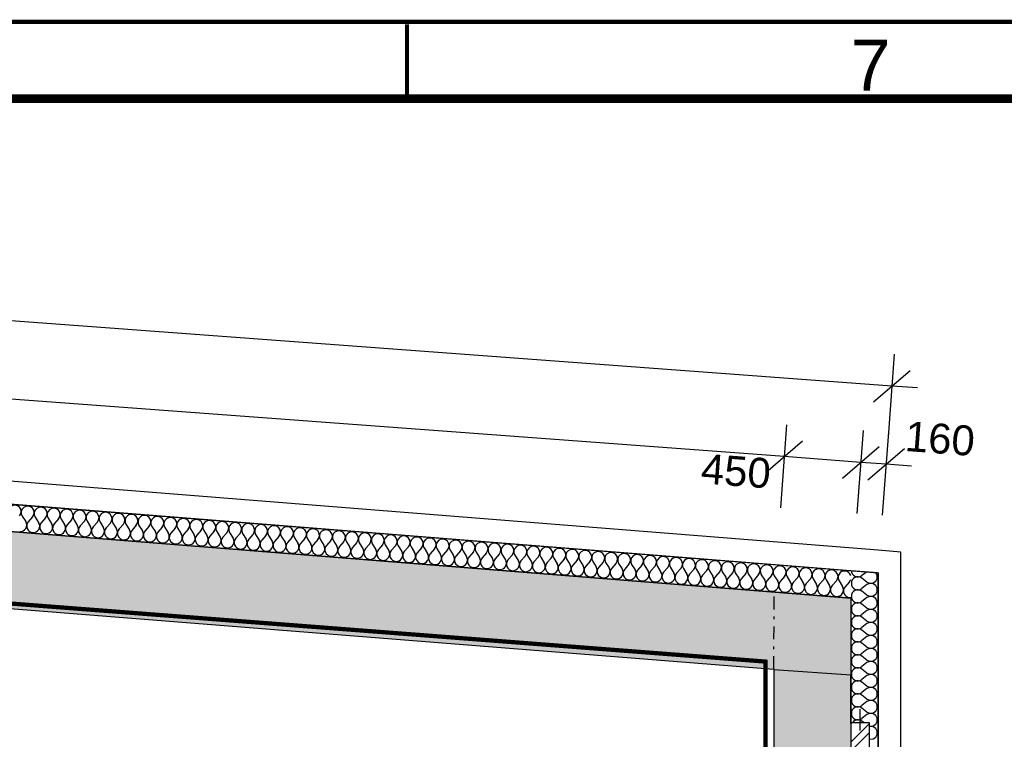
# Model space of a CAD drawing. Extents: x -12025 to 39812, y -30157 to 12.
# Tile 58 of 59: x 27131 to 32899, y -4206 to 12. Entities that reach past the tile are written whole.
import ezdxf

# ---------------------------------------------------------------- set-up
doc = ezdxf.new("R2010")
doc.units = 0
doc.header["$MEASUREMENT"] = 0
doc.linetypes.add('Čerchovaná S', pattern=[175, 75, -42.5, 15, -42.5])
for name, color, linetype in [('OÚ Dukovany půdorys kóty 2NP', 7, 'Continuous'), ('OÚ Dukovany půdorys podklad 2NP', 7, 'Continuous'), ('OÚ Dukovany zásuvky', 92, 'Continuous'), ('Ramecek', 7, 'Continuous')]:
    doc.layers.add(name, color=color, linetype=linetype)
doc.styles.add('Arial', font='txt')

msp = doc.modelspace()

# ---------------------------------------------------------------- hatches: boundary and pattern name
at = {"layer": 'OÚ Dukovany půdorys podklad 2NP', "linetype": 'Continuous'}
h = msp.add_hatch(dxfattribs=at)
h.set_pattern_fill('KOV___OCEL', color=151, style=0, pattern_type=2)
h.set_pattern_definition([(45, (0, 0), (-79.5495, 79.5495), []), (45, (-26.52, 26.52), (-79.5495, 79.5495), [])])
edge = h.paths.add_edge_path()
edge.add_spline(control_points=[(31999.3, -4359.3), (31999.3, -4359.3), (32109.3, -4359.3), (32109.3, -4359.3)], knot_values=[0, 0, 0, 0, 1, 1, 1, 1], degree=3, periodic=0)
edge.add_spline(control_points=[(32109.3, -4359.3), (32109.3, -4359.3), (32109.3, -4109.3), (32109.3, -4109.3)], knot_values=[0, 0, 0, 0, 1, 1, 1, 1], degree=3, periodic=0)
edge.add_spline(control_points=[(32109.3, -4109.3), (32109.3, -4109.3), (31999.3, -4109.3), (31999.3, -4109.3)], knot_values=[0, 0, 0, 0, 1, 1, 1, 1], degree=3, periodic=0)
edge.add_spline(control_points=[(31999.3, -4109.3), (31999.3, -4109.3), (31999.3, -4359.3), (31999.3, -4359.3)], knot_values=[0, 0, 0, 0, 1, 1, 1, 1], degree=3, periodic=0)
edge.add_spline(control_points=[(31999.3, -4359.3), (31999.3, -4359.3), (31999.3, -4359.3), (31999.3, -4359.3)], knot_values=[0, 0, 0, 0, 1, 1, 1, 1], degree=3, periodic=0)

# ---------------------------------------------------------------- linework, layer by layer
at = {"layer": 'OÚ Dukovany půdorys kóty 2NP', "color": 1, "linetype": 'Continuous'}
for p, q in [((32240.7, -2135.3), (21249.3, -1318.9)), ((31609.7, -2548.8), (21836.2, -1822.9)), ((31609.7, -2548.8), (21836.2, -1822.9)), ((31609.7, -2548.8), (21836.2, -1822.9)), ((32254.5, -1948.3), (32218.4, -2434.4)), ((32133.5, -2227.6), (32347.8, -2042.9)), ((32390.2, -2146.4), (32240.7, -2135.3)), ((31623.6, -2361.9), (31587.5, -2848)), ((32072.3, -2395.2), (32036.2, -2881.4)), ((32220.5, -2406.2), (32184.4, -2892.4)), ((31502.5, -2641.2), (31716.8, -2456.5)), ((31502.5, -2641.2), (31716.8, -2456.5)), ((31951.3, -2674.5), (32165.6, -2489.9)), ((31951.3, -2674.5), (32165.6, -2489.9)), ((32099.5, -2685.5), (32313.8, -2500.9)), ((32058.4, -2582.2), (31609.7, -2548.8)), ((32058.4, -2582.2), (31609.7, -2548.8)), ((32206.6, -2593.2), (32058.4, -2582.2)), ((32356.2, -2604.3), (32206.6, -2593.2))]:
    msp.add_line(p, q, dxfattribs=at)
at = {"layer": 'OÚ Dukovany půdorys podklad 2NP', "color": 1, "linetype": 'Continuous'}
for p, q in [((32159.3, -3097.5), (21039.1, -2213.5)), ((21172.1, -2357.3), (32159.3, -3230.7)), ((31999.3, -3218), (21172.1, -2357.3)), ((21332.5, -2530.5), (31999.3, -3378.5)), ((32292.1, -3108.1), (32159.3, -3097.5)), ((32292.1, -21157), (32292.1, -3108.1)), ((32159.3, -3230.7), (31999.3, -3218)), ((32159.3, -3230.7), (32159.3, -21157)), ((32159.3, -4623.9), (32159.3, -3230.7)), ((31999.3, -3378.5), (31999.3, -4109.3)), ((32054.3, -4154.3), (32054.3, -4029.3))]:
    msp.add_line(p, q, dxfattribs=at)
at = {"layer": 'OÚ Dukovany půdorys podklad 2NP', "color": 7, "linetype": 'Continuous'}
for p, q in [((31999.3, -3378.5), (21782.5, -2566.3)), ((21783.3, -3017.8), (31549.3, -3794.2)), ((31999.3, -3378.5), (31999.3, -3830)), ((31549.3, -3794.2), (31549.3, -4548.9)), ((31999.3, -4109.3), (31999.3, -3830))]:
    msp.add_line(p, q, dxfattribs=at)
at = {"layer": 'OÚ Dukovany půdorys podklad 2NP', "color": 21, "linetype": 'Continuous'}
for p, q in [((27146, -2897.2), (27166.4, -2929.4)), ((27206.8, -2902), (27181.6, -2930.6)), ((27222, -2903.2), (27242.3, -2935.4)), ((27282.7, -2908), (27257.5, -2936.6)), ((27297.9, -2909.2), (27318.3, -2941.4)), ((27358.7, -2914.1), (27333.5, -2942.6)), ((27373.9, -2915.3), (27394.2, -2947.5)), ((27434.6, -2920.1), (27409.4, -2948.7)), ((27449.8, -2921.3), (27470.2, -2953.5)), ((27510.6, -2926.1), (27485.4, -2954.7)), ((27525.8, -2927.4), (27546.1, -2959.5)), ((27586.5, -2932.2), (27561.3, -2960.8)), ((27601.7, -2933.4), (27622.1, -2965.6)), ((27662.5, -2938.2), (27637.3, -2966.8)), ((27677.7, -2939.4), (27698, -2971.6)), ((27738.4, -2944.3), (27713.2, -2972.8)), ((27753.6, -2945.5), (27774, -2977.7)), ((27814.4, -2950.3), (27789.2, -2978.9)), ((27829.6, -2951.5), (27849.9, -2983.7)), ((27890.3, -2956.3), (27865.1, -2984.9)), ((27905.5, -2957.5), (27925.9, -2989.7)), ((27966.3, -2962.4), (27941.1, -2990.9)), ((27981.5, -2963.6), (28001.8, -2995.8)), ((28042.2, -2968.4), (28017, -2997)), ((28057.4, -2969.6), (28077.8, -3001.8)), ((28118.2, -2974.5), (28093, -3003)), ((28133.4, -2975.7), (28153.7, -3007.9)), ((28194.1, -2980.5), (28168.9, -3009.1)), ((28209.3, -2981.7), (28229.7, -3013.9)), ((28270.1, -2986.5), (28244.9, -3015.1)), ((28285.3, -2987.7), (28305.6, -3019.9)), ((28346, -2992.6), (28320.8, -3021.1)), ((28361.2, -2993.8), (28381.6, -3026)), ((28422, -2998.6), (28396.8, -3027.2)), ((28437.2, -2999.8), (28457.5, -3032)), ((28497.9, -3004.6), (28472.7, -3033.2)), ((28513.1, -3005.8), (28533.5, -3038)), ((28573.9, -3010.7), (28548.7, -3039.2)), ((28589.1, -3011.9), (28609.4, -3044.1)), ((28649.8, -3016.7), (28624.6, -3045.3)), ((28665, -3017.9), (28685.4, -3050.1)), ((28725.8, -3022.8), (28700.6, -3051.3)), ((28741, -3024), (28761.3, -3056.2)), ((28801.7, -3028.8), (28776.5, -3057.4)), ((28816.9, -3030), (28837.3, -3062.2)), ((28877.7, -3034.8), (28852.5, -3063.4)), ((28892.9, -3036), (28913.2, -3068.2)), ((28953.6, -3040.9), (28928.4, -3069.4)), ((28968.8, -3042.1), (28989.2, -3074.3)), ((29029.6, -3046.9), (29004.4, -3075.5)), ((29044.8, -3048.1), (29065.1, -3080.3)), ((29105.5, -3052.9), (29080.3, -3081.5)), ((29120.7, -3054.2), (29141.1, -3086.3)), ((29181.5, -3059), (29156.3, -3087.6)), ((29196.7, -3060.2), (29217, -3092.4)), ((29257.4, -3065), (29232.2, -3093.6)), ((29272.6, -3066.2), (29293, -3098.4)), ((29333.4, -3071.1), (29308.2, -3099.6)), ((29348.6, -3072.3), (29368.9, -3104.5)), ((29409.3, -3077.1), (29384.1, -3105.7)), ((29424.5, -3078.3), (29444.9, -3110.5)), ((29485.3, -3083.1), (29460.1, -3111.7)), ((29500.5, -3084.3), (29520.8, -3116.5)), ((29561.2, -3089.2), (29536, -3117.7)), ((29576.4, -3090.4), (29596.8, -3122.6)), ((29637.2, -3095.2), (29612, -3123.8)), ((29652.4, -3096.4), (29672.7, -3128.6)), ((29713.1, -3101.3), (29687.9, -3129.8)), ((29728.3, -3102.5), (29748.7, -3134.6)), ((29789.1, -3107.3), (29763.9, -3135.9)), ((29804.3, -3108.5), (29824.7, -3140.7)), ((29865, -3113.3), (29839.8, -3141.9)), ((29880.2, -3114.5), (29900.6, -3146.7)), ((29941, -3119.4), (29915.8, -3147.9)), ((29956.2, -3120.6), (29976.6, -3152.8)), ((30016.9, -3125.4), (29991.7, -3154)), ((30032.1, -3126.6), (30052.5, -3158.8)), ((30092.9, -3131.4), (30067.7, -3160)), ((30108.1, -3132.6), (30128.5, -3164.8)), ((30168.8, -3137.5), (30143.6, -3166)), ((30184, -3138.7), (30204.4, -3170.9)), ((30244.8, -3143.5), (30219.6, -3172.1)), ((30260, -3144.7), (30280.4, -3176.9)), ((30320.7, -3149.6), (30295.5, -3178.1)), ((30335.9, -3150.8), (30356.3, -3183)), ((30396.7, -3155.6), (30371.5, -3184.2)), ((30411.9, -3156.8), (30432.3, -3189)), ((30472.6, -3161.6), (30447.4, -3190.2)), ((30487.8, -3162.8), (30508.2, -3195)), ((30548.6, -3167.7), (30523.4, -3196.2)), ((30563.8, -3168.9), (30584.2, -3201.1)), ((30624.6, -3173.7), (30599.4, -3202.3)), ((30639.7, -3174.9), (30660.1, -3207.1)), ((30700.5, -3179.7), (30675.3, -3208.3)), ((30715.7, -3181), (30736.1, -3213.1)), ((30776.5, -3185.8), (30751.3, -3214.4)), ((30791.6, -3187), (30812, -3219.2)), ((30852.4, -3191.8), (30827.2, -3220.4)), ((30867.6, -3193), (30888, -3225.2)), ((30928.4, -3197.9), (30903.2, -3226.4)), ((30943.5, -3199.1), (30963.9, -3231.3)), ((31004.3, -3203.9), (30979.1, -3232.5)), ((31019.5, -3205.1), (31039.9, -3237.3)), ((31080.3, -3209.9), (31055.1, -3238.5)), ((31095.4, -3211.1), (31115.8, -3243.3)), ((31156.2, -3216), (31131, -3244.5)), ((31171.4, -3217.2), (31191.8, -3249.4)), ((31232.2, -3222), (31207, -3250.6)), ((31247.3, -3223.2), (31267.7, -3255.4)), ((31308.1, -3228), (31282.9, -3256.6)), ((31323.3, -3229.3), (31343.7, -3261.4)), ((32003.5, -3218.4), (32004.5, -3225.7)), ((32004.5, -3225.7), (32008.8, -3235.3)), ((32091.2, -3225.3), (32064, -3245.7)), ((32151.2, -3238.2), (32146.6, -3229.7)), ((31384.1, -3234.1), (31358.9, -3262.7)), ((31399.2, -3235.3), (31419.6, -3267.5)), ((31460, -3240.1), (31434.8, -3268.7)), ((31475.2, -3241.3), (31495.6, -3273.5)), ((31536, -3246.2), (31510.8, -3274.7)), ((31551.2, -3247.4), (31571.5, -3279.6)), ((31611.9, -3252.2), (31586.7, -3280.8)), ((31627.1, -3253.4), (31647.5, -3285.6)), ((31687.9, -3258.2), (31662.7, -3286.8)), ((31703.1, -3259.4), (31723.4, -3291.6)), ((31763.8, -3264.3), (31738.6, -3292.8)), ((31779, -3265.5), (31799.4, -3297.7)), ((31839.8, -3270.3), (31814.6, -3298.9)), ((31855, -3271.5), (31875.3, -3303.7)), ((31915.7, -3276.4), (31890.5, -3304.9)), ((31930.9, -3277.6), (31951.3, -3309.8)), ((31991.7, -3282.4), (31966.5, -3311)), ((32004.5, -3281), (32003.1, -3291.5)), ((32008.8, -3271.4), (32004.5, -3281)), ((32008.8, -3235.3), (32015.5, -3243.4)), ((32015.5, -3263.3), (32008.8, -3271.4)), ((32015.5, -3243.4), (32024.1, -3249.3)), ((32024.1, -3257.4), (32015.5, -3263.3)), ((32024.1, -3249.3), (32034.1, -3252.7)), ((32034.1, -3254), (32024.1, -3257.4)), ((32034.1, -3252.7), (32044.6, -3253.2)), ((32044.6, -3253.5), (32034.1, -3254)), ((32044.6, -3253.2), (32054.8, -3250.8)), ((32054.8, -3255.9), (32044.6, -3253.5)), ((32054.8, -3250.8), (32064, -3245.7)), ((32064, -3261), (32054.8, -3255.9)), ((32094.5, -3283.8), (32064, -3261)), ((32094.5, -3283.8), (32099.5, -3285.9)), ((32099.5, -3285.9), (32111.6, -3291)), ((32130.1, -3289.3), (32145.6, -3279)), ((32145.6, -3279), (32154.3, -3262.6)), ((32154.3, -3244.1), (32151.2, -3238.2)), ((32154.3, -3262.6), (32154.3, -3244.1)), ((32003.1, -3291.5), (32004.5, -3301.9)), ((32004.5, -3301.9), (32008.8, -3311.5)), ((32008.8, -3311.5), (32015.5, -3319.6)), ((32015.5, -3339.5), (32008.8, -3347.6)), ((32015.5, -3319.6), (32024.1, -3325.5)), ((32024.1, -3333.6), (32015.5, -3339.5)), ((32024.1, -3325.5), (32034.1, -3328.9)), ((32034.1, -3330.2), (32024.1, -3333.6)), ((32034.1, -3328.9), (32044.6, -3329.4)), ((32044.6, -3329.7), (32034.1, -3330.2)), ((32044.6, -3329.4), (32054.8, -3327)), ((32050.6, -3331.1), (32044.6, -3329.7)), ((32054.8, -3332.1), (32050.6, -3331.1)), ((32054.8, -3327), (32055.4, -3326.7)), ((32064, -3337.2), (32054.8, -3332.1)), ((32055.4, -3326.7), (32064, -3321.9)), ((32094.5, -3299.1), (32064, -3321.9)), ((32094.5, -3360), (32064, -3337.2)), ((32111.6, -3291.9), (32094.5, -3299.1)), ((32111.6, -3291), (32130.1, -3289.3)), ((32130.1, -3293.6), (32111.6, -3291.9)), ((32145.6, -3303.9), (32130.1, -3293.6)), ((32154.3, -3320.3), (32145.6, -3303.9)), ((32145.6, -3355.2), (32154.3, -3338.8)), ((32154.3, -3338.8), (32154.3, -3320.3)), ((32004.5, -3357.2), (32003.1, -3367.6)), ((32003.1, -3367.6), (32004, -3374.2)), ((32004, -3374.2), (32004.5, -3378.1)), ((32008.8, -3347.6), (32004.5, -3357.2)), ((32004.5, -3378.1), (32004.9, -3379)), ((32004.9, -3379), (32008.8, -3387.7)), ((32008.8, -3387.7), (32015.5, -3395.8)), ((32015.5, -3395.8), (32024.1, -3401.7)), ((32024.1, -3401.7), (32034.1, -3405.1)), ((32054.8, -3403.2), (32064, -3398.1)), ((32081.5, -3385.1), (32064, -3398.1)), ((32094.5, -3375.3), (32081.5, -3385.1)), ((32094.5, -3360), (32111.6, -3367.2)), ((32111.6, -3368.1), (32094.5, -3375.3)), ((32111.6, -3367.2), (32130.1, -3365.5)), ((32130.1, -3369.8), (32111.6, -3368.1)), ((32130.1, -3365.5), (32145.6, -3355.2)), ((32145.6, -3380.1), (32130.1, -3369.8)), ((32151.2, -3390.6), (32145.6, -3380.1)), ((32154.3, -3396.5), (32151.2, -3390.6)), ((32154.3, -3415), (32154.3, -3396.5)), ((32004.5, -3433.4), (32003.1, -3443.8)), ((32003.1, -3443.8), (32004.5, -3454.3)), ((32008.8, -3423.8), (32004.5, -3433.4)), ((32004.5, -3454.3), (32008.8, -3463.9)), ((32015.5, -3415.7), (32008.8, -3423.8)), ((32024.1, -3409.8), (32015.5, -3415.7)), ((32034.1, -3406.4), (32024.1, -3409.8)), ((32034.1, -3405.1), (32044.6, -3405.6)), ((32044.6, -3405.9), (32034.1, -3406.4)), ((32044.6, -3405.6), (32054.8, -3403.2)), ((32054.8, -3408.3), (32044.6, -3405.9)), ((32064, -3413.4), (32054.8, -3408.3)), ((32094.5, -3436.2), (32064, -3413.4)), ((32094.5, -3451.5), (32064, -3474.3)), ((32094.5, -3436.2), (32111.6, -3443.4)), ((32111.6, -3444.3), (32094.5, -3451.5)), ((32111.6, -3443.4), (32130.1, -3441.7)), ((32130.1, -3446), (32111.6, -3444.3)), ((32130.1, -3441.7), (32145.6, -3431.4)), ((32145.6, -3456.3), (32130.1, -3446)), ((32145.6, -3431.4), (32154.3, -3415)), ((32154.3, -3472.7), (32145.6, -3456.3)), ((32004.5, -3509.6), (32003.1, -3520)), ((32008.8, -3500), (32004.5, -3509.6)), ((32008.8, -3463.9), (32015.5, -3472)), ((32015.5, -3491.9), (32008.8, -3500)), ((32015.5, -3472), (32024.1, -3477.9)), ((32024.1, -3486), (32015.5, -3491.9)), ((32024.1, -3477.9), (32034.1, -3481.3)), ((32034.1, -3482.6), (32024.1, -3486)), ((32034.1, -3481.3), (32044.6, -3481.8)), ((32044.6, -3482.1), (32034.1, -3482.6)), ((32044.6, -3481.8), (32054.8, -3479.4)), ((32054.8, -3484.5), (32044.6, -3482.1)), ((32054.8, -3479.4), (32064, -3474.3)), ((32064, -3489.6), (32054.8, -3484.5)), ((32094.5, -3512.4), (32064, -3489.6)), ((32094.5, -3512.4), (32111.6, -3519.6)), ((32111.6, -3519.6), (32130.1, -3517.8)), ((32130.1, -3517.8), (32145.6, -3507.6)), ((32145.6, -3507.6), (32154.3, -3491.2)), ((32154.3, -3491.2), (32154.3, -3472.7)), ((32003.1, -3520), (32004.5, -3530.4)), ((32004.5, -3530.4), (32008.8, -3540.1)), ((32008.8, -3540.1), (32015.5, -3548.2)), ((32015.5, -3568.1), (32008.8, -3576.2)), ((32015.5, -3548.2), (32024.1, -3554.1)), ((32024.1, -3562.1), (32015.5, -3568.1)), ((32024.1, -3554.1), (32034.1, -3557.5)), ((32034.1, -3558.8), (32024.1, -3562.1)), ((32034.1, -3557.5), (32044.6, -3558)), ((32044.6, -3558.3), (32034.1, -3558.8)), ((32044.6, -3558), (32054.8, -3555.6)), ((32054.8, -3560.7), (32044.6, -3558.3)), ((32054.8, -3555.6), (32064, -3550.5)), ((32064, -3565.7), (32054.8, -3560.7)), ((32094.5, -3527.6), (32064, -3550.5)), ((32094.5, -3588.6), (32064, -3565.7)), ((32111.6, -3520.5), (32094.5, -3527.6)), ((32130.1, -3522.2), (32111.6, -3520.5)), ((32145.6, -3532.5), (32130.1, -3522.2)), ((32154.3, -3548.8), (32145.6, -3532.5)), ((32145.6, -3583.8), (32154.3, -3567.4)), ((32154.3, -3567.4), (32154.3, -3548.8)), ((32004.5, -3585.8), (32003.1, -3596.2)), ((32003.1, -3596.2), (32004.5, -3606.6)), ((32008.8, -3576.2), (32004.5, -3585.8)), ((32004.5, -3606.6), (32008.8, -3616.2)), ((32008.8, -3616.2), (32015.5, -3624.3)), ((32015.5, -3624.3), (32024.1, -3630.3)), ((32024.1, -3630.3), (32034.1, -3633.7)), ((32034.1, -3633.7), (32044.6, -3634.2)), ((32044.6, -3634.2), (32054.8, -3631.8)), ((32054.8, -3631.8), (32064, -3626.7)), ((32094.5, -3603.8), (32064, -3626.7)), ((32094.5, -3588.6), (32111.6, -3595.8)), ((32111.6, -3596.7), (32094.5, -3603.8)), ((32111.6, -3595.8), (32130.1, -3594)), ((32130.1, -3598.4), (32111.6, -3596.7)), ((32130.1, -3594), (32145.6, -3583.8)), ((32145.6, -3608.7), (32130.1, -3598.4)), ((32154.3, -3625), (32145.6, -3608.7)), ((32154.3, -3643.6), (32154.3, -3625)), ((32004.5, -3662), (32003.1, -3672.4)), ((32003.1, -3672.4), (32004.5, -3682.8)), ((32008.8, -3652.4), (32004.5, -3662)), ((32004.5, -3682.8), (32008.8, -3692.4)), ((32015.5, -3644.3), (32008.8, -3652.4)), ((32024.1, -3638.3), (32015.5, -3644.3)), ((32034.1, -3635), (32024.1, -3638.3)), ((32044.6, -3634.5), (32034.1, -3635)), ((32054.8, -3636.8), (32044.6, -3634.5)), ((32064, -3641.9), (32054.8, -3636.8)), ((32094.5, -3664.8), (32064, -3641.9)), ((32094.5, -3680), (32064, -3702.9)), ((32094.5, -3664.8), (32111.6, -3672)), ((32111.6, -3672.8), (32094.5, -3680)), ((32111.6, -3672), (32130.1, -3670.2)), ((32130.1, -3674.6), (32111.6, -3672.8)), ((32130.1, -3670.2), (32145.6, -3660)), ((32145.6, -3684.9), (32130.1, -3674.6)), ((32145.6, -3660), (32154.3, -3643.6)), ((32154.3, -3701.2), (32145.6, -3684.9)), ((32004.5, -3738.2), (32003.1, -3748.6)), ((32003.1, -3748.6), (32004.5, -3759)), ((32008.8, -3728.6), (32004.5, -3738.2)), ((32008.8, -3692.4), (32015.5, -3700.5)), ((32015.5, -3720.5), (32008.8, -3728.6)), ((32015.5, -3700.5), (32024.1, -3706.5)), ((32024.1, -3714.5), (32015.5, -3720.5)), ((32024.1, -3706.5), (32034.1, -3709.8)), ((32034.1, -3711.2), (32024.1, -3714.5)), ((32034.1, -3709.8), (32044.6, -3710.4)), ((32044.6, -3710.7), (32034.1, -3711.2)), ((32044.6, -3710.4), (32054.8, -3708)), ((32054.8, -3713), (32044.6, -3710.7)), ((32054.8, -3708), (32064, -3702.9)), ((32064, -3718.1), (32054.8, -3713)), ((32094.5, -3741), (32064, -3718.1)), ((32094.5, -3741), (32111.6, -3748.2)), ((32111.6, -3749), (32094.5, -3756.2)), ((32111.6, -3748.2), (32130.1, -3746.4)), ((32130.1, -3750.8), (32111.6, -3749)), ((32130.1, -3746.4), (32145.6, -3736.1)), ((32145.6, -3736.1), (32154.3, -3719.8)), ((32154.3, -3719.8), (32154.3, -3701.2)), ((32004.5, -3759), (32008.8, -3768.6)), ((32008.8, -3804.8), (32004.5, -3814.4)), ((32008.8, -3768.6), (32015.5, -3776.7)), ((32015.5, -3796.7), (32008.8, -3804.8)), ((32015.5, -3776.7), (32024.1, -3782.7)), ((32024.1, -3790.7), (32015.5, -3796.7)), ((32024.1, -3782.7), (32034.1, -3786)), ((32034.1, -3787.4), (32024.1, -3790.7)), ((32034.1, -3786), (32044.6, -3786.5)), ((32044.6, -3786.9), (32034.1, -3787.4)), ((32044.6, -3786.5), (32054.8, -3784.2)), ((32054.8, -3789.2), (32044.6, -3786.9)), ((32054.8, -3784.2), (32064, -3779.1)), ((32064, -3794.3), (32054.8, -3789.2)), ((32094.5, -3756.2), (32064, -3779.1)), ((32094.5, -3817.2), (32064, -3794.3)), ((32145.6, -3761.1), (32130.1, -3750.8)), ((32154.3, -3777.4), (32145.6, -3761.1)), ((32145.6, -3812.3), (32154.3, -3796)), ((32154.3, -3796), (32154.3, -3777.4)), ((32004.5, -3814.4), (32003.1, -3824.8)), ((32003.1, -3824.8), (32004.5, -3835.2)), ((32004.5, -3835.2), (32008.8, -3844.8)), ((32008.8, -3844.8), (32015.5, -3852.9)), ((32015.5, -3852.9), (32024.1, -3858.9)), ((32024.1, -3858.9), (32034.1, -3862.2)), ((32034.1, -3863.6), (32024.1, -3866.9)), ((32034.1, -3862.2), (32044.6, -3862.7)), ((32044.6, -3863), (32034.1, -3863.6)), ((32044.6, -3862.7), (32054.8, -3860.4)), ((32054.8, -3865.4), (32044.6, -3863)), ((32054.8, -3860.4), (32064, -3855.3)), ((32094.5, -3832.4), (32064, -3855.3)), ((32094.5, -3817.2), (32111.6, -3824.4)), ((32111.6, -3825.2), (32094.5, -3832.4)), ((32111.6, -3824.4), (32130.1, -3822.6)), ((32130.1, -3827), (32111.6, -3825.2)), ((32130.1, -3822.6), (32145.6, -3812.3)), ((32145.6, -3837.3), (32130.1, -3827)), ((32154.3, -3853.6), (32145.6, -3837.3)), ((32154.3, -3872.2), (32154.3, -3853.6)), ((32004.5, -3890.6), (32003.1, -3901)), ((32003.1, -3901), (32004.5, -3911.4)), ((32008.8, -3881), (32004.5, -3890.6)), ((32004.5, -3911.4), (32008.8, -3921)), ((32015.5, -3872.9), (32008.8, -3881)), ((32008.8, -3921), (32015.5, -3929.1)), ((32024.1, -3866.9), (32015.5, -3872.9)), ((32064, -3870.5), (32054.8, -3865.4)), ((32094.5, -3893.4), (32064, -3870.5)), ((32094.5, -3908.6), (32064, -3931.5)), ((32094.5, -3893.4), (32111.6, -3900.5)), ((32111.6, -3901.4), (32094.5, -3908.6)), ((32111.6, -3900.5), (32130.1, -3898.8)), ((32130.1, -3903.2), (32111.6, -3901.4)), ((32130.1, -3898.8), (32145.6, -3888.5)), ((32145.6, -3913.4), (32130.1, -3903.2)), ((32145.6, -3888.5), (32154.3, -3872.2)), ((32154.3, -3929.8), (32145.6, -3913.4)), ((32004.5, -3966.8), (32003.1, -3977.2)), ((32003.1, -3977.2), (32004.5, -3987.6)), ((32008.8, -3957.1), (32004.5, -3966.8)), ((32015.5, -3949.1), (32008.8, -3957.1)), ((32015.5, -3929.1), (32024.1, -3935.1)), ((32024.1, -3943.1), (32015.5, -3949.1)), ((32024.1, -3935.1), (32034.1, -3938.4)), ((32034.1, -3939.7), (32024.1, -3943.1)), ((32034.1, -3938.4), (32044.6, -3938.9)), ((32044.6, -3939.2), (32034.1, -3939.7)), ((32044.6, -3938.9), (32054.8, -3936.5)), ((32054.8, -3941.6), (32044.6, -3939.2)), ((32054.8, -3936.5), (32064, -3931.5)), ((32064, -3946.7), (32054.8, -3941.6)), ((32094.5, -3969.6), (32064, -3946.7)), ((32094.5, -3969.6), (32111.6, -3976.7)), ((32111.6, -3977.6), (32094.5, -3984.8)), ((32111.6, -3976.7), (32130.1, -3975)), ((32130.1, -3979.4), (32111.6, -3977.6)), ((32130.1, -3975), (32145.6, -3964.7)), ((32145.6, -3989.6), (32130.1, -3979.4)), ((32145.6, -3964.7), (32154.3, -3948.4)), ((32154.3, -3948.4), (32154.3, -3929.8)), ((32004.5, -3987.6), (32008.8, -3997.2)), ((32008.8, -4033.3), (32004.5, -4043)), ((32008.8, -3997.2), (32015.5, -4005.3)), ((32015.5, -4025.2), (32008.8, -4033.3)), ((32015.5, -4005.3), (32024.1, -4011.2)), ((32024.1, -4019.3), (32015.5, -4025.2)), ((32024.1, -4011.2), (32034.1, -4014.6)), ((32034.1, -4015.9), (32024.1, -4019.3)), ((32034.1, -4014.6), (32044.6, -4015.1)), ((32044.6, -4015.4), (32034.1, -4015.9)), ((32044.6, -4015.1), (32054.8, -4012.7)), ((32054.8, -4017.8), (32044.6, -4015.4)), ((32054.8, -4012.7), (32064, -4007.6)), ((32064, -4022.9), (32054.8, -4017.8)), ((32094.5, -3984.8), (32064, -4007.6)), ((32094.5, -4045.7), (32064, -4022.9)), ((32154.3, -4006), (32145.6, -3989.6)), ((32145.6, -4040.9), (32154.3, -4024.5)), ((32154.3, -4024.5), (32154.3, -4006)), ((32004.5, -4043), (32003.1, -4053.4)), ((32003.1, -4053.4), (32004.5, -4063.8)), ((32004.5, -4063.8), (32008.8, -4073.4)), ((32008.8, -4073.4), (32015.5, -4081.5)), ((32015.5, -4081.5), (32024.1, -4087.4)), ((32024.1, -4087.4), (32034.1, -4090.8)), ((32034.1, -4092.1), (32024.1, -4095.5)), ((32034.1, -4090.8), (32044.6, -4091.3)), ((32044.6, -4091.6), (32034.1, -4092.1)), ((32044.6, -4091.3), (32054.8, -4088.9)), ((32054.8, -4094), (32044.6, -4091.6)), ((32054.8, -4088.9), (32064, -4083.8)), ((32064, -4099.1), (32054.8, -4094)), ((32094.5, -4061), (32064, -4083.8)), ((32094.5, -4045.7), (32111.6, -4052.9)), ((32111.6, -4053.8), (32094.5, -4061)), ((32111.6, -4052.9), (32130.1, -4051.2)), ((32130.1, -4055.6), (32111.6, -4053.8)), ((32130.1, -4051.2), (32145.6, -4040.9)), ((32145.6, -4065.8), (32130.1, -4055.6)), ((32154.3, -4082.2), (32145.6, -4065.8)), ((32154.3, -4100.7), (32154.3, -4082.2)), ((32015.5, -4101.4), (32009, -4109.3)), ((32024.1, -4095.5), (32015.5, -4101.4)), ((32077.7, -4109.3), (32064, -4099.1)), ((32109.3, -4128.1), (32111.6, -4129.1)), ((32111.6, -4130), (32109.3, -4131)), ((32111.6, -4129.1), (32130.1, -4127.4)), ((32130.1, -4131.7), (32111.6, -4130)), ((32130.1, -4127.4), (32145.6, -4117.1)), ((32145.6, -4142), (32130.1, -4131.7)), ((32145.6, -4117.1), (32154.3, -4100.7)), ((32154.3, -4158.4), (32145.6, -4142)), ((32109.3, -4204.3), (32111.6, -4205.3)), ((32111.6, -4205.3), (32130.1, -4203.6)), ((32130.1, -4203.6), (32145.6, -4193.3)), ((32145.6, -4193.3), (32154.3, -4176.9)), ((32154.3, -4176.9), (32154.3, -4158.4))]:
    msp.add_line(p, q, dxfattribs=at)
at = {"layer": 'OÚ Dukovany půdorys podklad 2NP', "color": 8, "linetype": 'Čerchovaná S'}
for p in [(31549.3, -3794.2), (31999.3, -3378.5)]:
    msp.add_line(p, (31550.7, -3342.9), dxfattribs=at)
at = {"layer": 'OÚ Dukovany půdorys podklad 2NP', "color": 251, "linetype": 'Continuous'}
for p in [(31999.3, -3378.5), (31549.3, -3797.3)]:
    msp.add_line(p, (31999.3, -3828.5), dxfattribs=at)
at = {"layer": 'OÚ Dukovany půdorys podklad 2NP', "color": 7, "linetype": 'Continuous'}
msp.add_lwpolyline([(31999.3, -4359.3), (32109.3, -4359.3), (32109.3, -4109.3), (31999.3, -4109.3)], close=True, dxfattribs=at)
at = {"layer": 'OÚ Dukovany půdorys podklad 2NP', "color": 21, "linetype": 'Continuous'}
for centre, start, end in [((27102.2, -2870.8), -41.41529, 212.32451), ((27178.2, -2876.8), -41.41529, 212.32451), ((27254.1, -2882.8), -41.41529, 212.32451), ((27330.1, -2888.9), -41.41529, 212.32451), ((27406, -2894.9), -41.41529, 212.32451), ((27482, -2900.9), -41.41529, 212.32451), ((27557.9, -2907), -41.41529, 212.32451), ((27633.9, -2913), -41.41529, 212.32451), ((27709.8, -2919.1), -41.41529, 212.32451), ((27134.2, -2949.7), -94.54539, 32.32451), ((27210.1, -2955.8), 138.58471, 265.45461), ((27210.1, -2955.8), -94.54539, 32.32451), ((27286.1, -2961.8), 138.58471, 265.45461), ((27286.1, -2961.8), -94.54539, 32.32451), ((27785.8, -2925.1), -41.41529, 212.32451), ((27861.8, -2931.1), -41.41529, 212.32451), ((27937.7, -2937.2), -41.41529, 212.32451), ((28013.7, -2943.2), -41.41529, 212.32451), ((28089.6, -2949.3), -41.41529, 212.32451), ((28165.6, -2955.3), -41.41529, 212.32451), ((28241.5, -2961.3), -41.41529, 212.32451), ((28317.5, -2967.4), -41.41529, 212.32451), ((28393.4, -2973.4), -41.41529, 212.32451), ((28469.4, -2979.4), -41.41529, 212.32451), ((27362, -2967.8), 138.58471, 265.45461), ((27362, -2967.8), -94.54539, 32.32451), ((27438, -2973.9), 138.58471, 265.45461), ((27438, -2973.9), -94.54539, 32.32451), ((27513.9, -2979.9), 138.58471, 265.45461), ((27513.9, -2979.9), -94.54539, 32.32451), ((27589.9, -2986), 138.58471, 265.45461), ((27589.9, -2986), -94.54539, 32.32451), ((27665.8, -2992), 138.58471, 265.45461), ((27665.8, -2992), -94.54539, 32.32451), ((27741.8, -2998), 138.58471, 265.45461), ((27741.8, -2998), -94.54539, 32.32451), ((27817.7, -3004.1), 138.58471, 265.45461), ((27817.7, -3004.1), -94.54539, 32.32451), ((27893.7, -3010.1), 138.58471, 265.45461), ((27893.7, -3010.1), -94.54539, 32.32451), ((27969.6, -3016.1), 138.58471, 265.45461), ((27969.6, -3016.1), -94.54539, 32.32451), ((28045.6, -3022.2), 138.58471, 265.45461), ((28545.3, -2985.5), -41.41529, 212.32451), ((28621.3, -2991.5), -41.41529, 212.32451), ((28697.2, -2997.6), -41.41529, 212.32451), ((28773.2, -3003.6), -41.41529, 212.32451), ((28849.1, -3009.6), -41.41529, 212.32451), ((28925.1, -3015.7), -41.41529, 212.32451), ((29001, -3021.7), -41.41529, 212.32451), ((29077, -3027.7), -41.41529, 212.32451), ((29152.9, -3033.8), -41.41529, 212.32451), ((28045.6, -3022.2), -94.54539, 32.32451), ((28121.5, -3028.2), 138.58471, 265.45461), ((28121.5, -3028.2), -94.54539, 32.32451), ((28197.5, -3034.3), 138.58471, 265.45461), ((28197.5, -3034.3), -94.54539, 32.32451), ((28273.4, -3040.3), 138.58471, 265.45461), ((28273.4, -3040.3), -94.54539, 32.32451), ((28349.4, -3046.3), 138.58471, 265.45461), ((28349.4, -3046.3), -94.54539, 32.32451), ((28425.3, -3052.4), 138.58471, 265.45461), ((28425.3, -3052.4), -94.54539, 32.32451), ((28501.3, -3058.4), 138.58471, 265.45461), ((28501.3, -3058.4), -94.54539, 32.32451), ((28577.2, -3064.4), 138.58471, 265.45461), ((28577.2, -3064.4), -94.54539, 32.32451), ((28653.2, -3070.5), 138.58471, 265.45461), ((28653.2, -3070.5), -94.54539, 32.32451), ((28729.1, -3076.5), 138.58471, 265.45461), ((28729.1, -3076.5), -94.54539, 32.32451), ((29228.9, -3039.8), -41.41529, 212.32451), ((29304.8, -3045.9), -41.41529, 212.32451), ((29380.8, -3051.9), -41.41529, 212.32451), ((29456.7, -3057.9), -41.41529, 212.32451), ((29532.7, -3064), -41.41529, 212.32451), ((29608.6, -3070), -41.41529, 212.32451), ((29684.6, -3076), -41.41529, 212.32451), ((29760.5, -3082.1), -41.41529, 212.32451), ((29836.5, -3088.1), -41.41529, 212.32451), ((29912.4, -3094.2), -41.41529, 212.32451), ((28805.1, -3082.6), 138.58471, 265.45461), ((28805.1, -3082.6), -94.54539, 32.32451), ((28881, -3088.6), 138.58471, 265.45461), ((28881, -3088.6), -94.54539, 32.32451), ((28957, -3094.6), 138.58471, 265.45461), ((28957, -3094.6), -94.54539, 32.32451), ((29033, -3100.7), 138.58471, 265.45461), ((29033, -3100.7), -94.54539, 32.32451), ((29108.9, -3106.7), 138.58471, 265.45461), ((29108.9, -3106.7), -94.54539, 32.32451), ((29184.9, -3112.8), 138.58471, 265.45461), ((29184.9, -3112.8), -94.54539, 32.32451), ((29260.8, -3118.8), 138.58471, 265.45461), ((29260.8, -3118.8), -94.54539, 32.32451), ((29336.8, -3124.8), 138.58471, 265.45461), ((29336.8, -3124.8), -94.54539, 32.32451), ((29412.7, -3130.9), 138.58471, 265.45461), ((29412.7, -3130.9), -94.54539, 32.32451), ((29488.7, -3136.9), 138.58471, 265.45461), ((29988.4, -3100.2), -41.41529, 212.32451), ((30064.3, -3106.2), -41.41529, 212.32451), ((30140.3, -3112.3), -41.41529, 212.32451), ((30216.2, -3118.3), -41.41529, 212.32451), ((30292.2, -3124.4), -41.41529, 212.32451), ((30368.1, -3130.4), -41.41529, 212.32451), ((30444.1, -3136.4), -41.41529, 212.32451), ((30520, -3142.5), -41.41529, 212.32451), ((30596, -3148.5), -41.41529, 212.32451), ((29488.7, -3136.9), -94.54539, 32.32451), ((29564.6, -3142.9), 138.58471, 265.45461), ((29564.6, -3142.9), -94.54539, 32.32451), ((29640.6, -3149), 138.58471, 265.45461), ((29640.6, -3149), -94.54539, 32.32451), ((29716.5, -3155), 138.58471, 265.45461), ((29716.5, -3155), -94.54539, 32.32451), ((29792.5, -3161.1), 138.58471, 265.45461), ((29792.5, -3161.1), -94.54539, 32.32451), ((29868.4, -3167.1), 138.58471, 265.45461), ((29868.4, -3167.1), -94.54539, 32.32451), ((29944.4, -3173.1), 138.58471, 265.45461), ((29944.4, -3173.1), -94.54539, 32.32451), ((30020.3, -3179.2), 138.58471, 265.45461), ((30020.3, -3179.2), -94.54539, 32.32451), ((30096.3, -3185.2), 138.58471, 265.45461), ((30096.3, -3185.2), -94.54539, 32.32451), ((30172.2, -3191.2), 138.58471, 265.45461), ((30172.2, -3191.2), -94.54539, 32.32451), ((30248.2, -3197.3), 138.58471, 265.45461), ((30671.9, -3154.5), -41.41529, 212.32451), ((30747.9, -3160.6), -41.41529, 212.32451), ((30823.8, -3166.6), -41.41529, 212.32451), ((30899.8, -3172.7), -41.41529, 212.32451), ((30975.7, -3178.7), -41.41529, 212.32451), ((31051.7, -3184.7), -41.41529, 212.32451), ((31127.6, -3190.8), -41.41529, 212.32451), ((31203.6, -3196.8), -41.41529, 212.32451), ((31279.5, -3202.8), -41.41529, 212.32451), ((31355.5, -3208.9), -41.41529, 212.32451), ((30248.2, -3197.3), -94.54539, 32.32451), ((30324.1, -3203.3), 138.58471, 265.45461), ((30324.1, -3203.3), -94.54539, 32.32451), ((30400.1, -3209.4), 138.58471, 265.45461), ((30400.1, -3209.4), -94.54539, 32.32451), ((30476, -3215.4), 138.58471, 265.45461), ((30476, -3215.4), -94.54539, 32.32451), ((30552, -3221.4), 138.58471, 265.45461), ((30552, -3221.4), -94.54539, 32.32451), ((30627.9, -3227.5), 138.58471, 265.45461), ((30627.9, -3227.5), -94.54539, 32.32451), ((30703.9, -3233.5), 138.58471, 265.45461), ((30703.9, -3233.5), -94.54539, 32.32451), ((30779.8, -3239.6), 138.58471, 265.45461), ((30779.8, -3239.6), -94.54539, 32.32451), ((30855.8, -3245.6), 138.58471, 265.45461), ((30855.8, -3245.6), -94.54539, 32.32451), ((30931.7, -3251.6), 138.58471, 265.45461), ((31431.4, -3214.9), -41.41529, 212.32451), ((31507.4, -3221), -41.41529, 212.32451), ((31583.3, -3227), -41.41529, 212.32451), ((31659.3, -3233), -41.41529, 212.32451), ((31735.2, -3239.1), -41.41529, 212.32451), ((31811.2, -3245.1), -41.41529, 212.32451), ((31887.1, -3251.2), -41.41529, 212.32451), ((31963.1, -3257.2), 18.22303, 212.32451), ((30931.7, -3251.6), -94.54539, 32.32451), ((31007.7, -3257.7), 138.58471, 265.45461), ((31007.7, -3257.7), -94.54539, 32.32451), ((31083.6, -3263.7), 138.58471, 265.45461), ((31083.6, -3263.7), -94.54539, 32.32451), ((31159.6, -3269.7), 138.58471, 265.45461), ((31159.6, -3269.7), -94.54539, 32.32451), ((31235.5, -3275.8), 138.58471, 265.45461), ((31235.5, -3275.8), -94.54539, 32.32451), ((31311.5, -3281.8), 138.58471, 265.45461), ((31311.5, -3281.8), -94.54539, 32.32451), ((31387.4, -3287.9), 138.58471, 265.45461), ((31387.4, -3287.9), -94.54539, 32.32451), ((31463.4, -3293.9), 138.58471, 265.45461), ((31463.4, -3293.9), -94.54539, 32.32451), ((31539.3, -3299.9), 138.58471, 265.45461), ((31539.3, -3299.9), -94.54539, 32.32451), ((31615.3, -3306), 138.58471, 265.45461), ((31615.3, -3306), -94.54539, 32.32451), ((31691.2, -3312), 138.58471, 265.45461), ((31963.1, -3257.2), -41.41529, -18.22303), ((31691.2, -3312), -94.54539, 32.32451), ((31767.2, -3318), 138.58471, 265.45461), ((31767.2, -3318), -94.54539, 32.32451), ((31843.1, -3324.1), 138.58471, 265.45461), ((31843.1, -3324.1), -94.54539, 32.32451), ((31919.1, -3330.1), 138.58471, 265.45461), ((31919.1, -3330.1), -94.54539, 32.32451), ((31995, -3336.2), 138.58471, 265.45461), ((31995, -3336.2), -94.54539, -83.59882)]:
    msp.add_arc(centre, 38.1, start, end, dxfattribs=at)
at = {"layer": 'OÚ Dukovany půdorys podklad 2NP', "color": 254, "linetype": 'Continuous'}
for points in [[(31549.3, -3342.8), (21782.5, -2566.3), (31549.3, -3794.2), (21783.3, -3017.8)], [(31549.3, -3794.2), (31999.3, -3378.5), (31549.3, -3342.8)], [(31549.3, -3794.2), (31999.3, -3830), (31999.3, -3378.5)], [(31549.3, -3794.2), (31549.3, -4548.9), (31999.3, -3830), (31999.3, -4548.9)]]:
    msp.add_solid(points, dxfattribs=at)
at = {"layer": 'OÚ Dukovany zásuvky', "linetype": 'Continuous', "const_width": 25}
msp.add_lwpolyline([(31500, -4375), (31500, -3750), (21750, -3000), (21750, -6250)], dxfattribs=at)
at = {"layer": 'Ramecek', "color": 7, "linetype": 'Continuous'}
for points, const_width in [([(0, -28600), (39800, -28600), (39800, 0), (0, 0)], 25), ([(400, -28150), (39400, -28150), (39400, -450), (400, -450)], 50)]:
    msp.add_lwpolyline(points, close=True, dxfattribs=dict(at, const_width=const_width))
at = {"layer": 'Ramecek', "color": 7, "linetype": 'Continuous', "const_width": 25}
msp.add_lwpolyline([(29400, -15.2), (29400, -459.5)], dxfattribs=at)

# ---------------------------------------------------------------- texts
at = {"layer": 'OÚ Dukovany půdorys kóty 2NP', "color": 1, "linetype": 'Continuous', "style": 'Arial'}
for s, p in [('160', (32312.7, -2515)), ('450', (31117.5, -2705.2))]:
    msp.add_text(s, height=175, rotation=355.75204, dxfattribs=at).set_placement(p)
at = {"layer": 'Ramecek', "color": 7, "linetype": 'Continuous', "style": 'Arial'}
msp.add_text('7', height=300, dxfattribs=at).set_placement((31999.9, -404.4))

doc.saveas('drawing.dxf')
